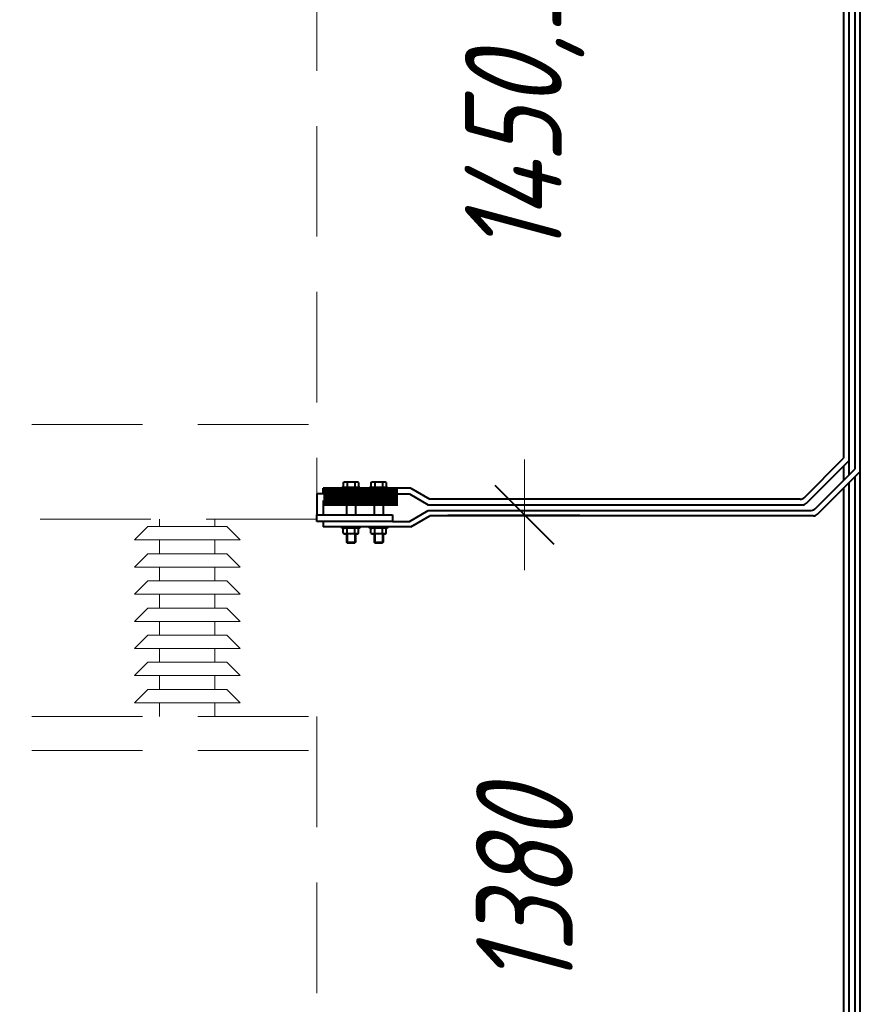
# Model space of a CAD drawing. Header units: millimetres. Extents: x 0 to 594, y 0 to 420.
# Tile 10 of 53: x 171 to 201, y 101 to 136. Entities that reach past the tile are written whole.
import ezdxf

# ---------------------------------------------------------------- set-up
doc = ezdxf.new("R2010")
doc.units = ezdxf.units.MM
for name, pattern in [('K5LT_BASIC', [0]), ('K5LT_DASHED', [6, 4, -2]), ('K5LT_THIN', [0])]:
    doc.linetypes.add(name, pattern=pattern)
doc.styles.add('KDIMTEXTSTYLE', font='GOST_AU.SHX', dxfattribs={"width": 0.96, "oblique": 15, "height": 5})
doc.dimstyles.new('KDIMSTYLE (0.02)', dxfattribs={"dimtxt": 5, "dimasz": 1, "dimexe": 2, "dimexo": 0, "dimgap": 1, "dimtad": 1, "dimlfac": 50, "dimtxsty": 'KDIMTEXTSTYLE', "dimsah": 1, "dimcen": 0, "dimdle": 1, "dimadec": 0, "dimazin": 0, "dimtfac": 0.667, "dimtmove": 0, "dimatfit": 3, "dimfxl": 1, "dimtvp": 1, "dimtfill": 1, "dimtolj": 1, "dimtzin": 0, "dimarcsym": 0})

# ---------------------------------------------------------------- blocks, each defined once
blk = doc.blocks.new('KDIMARROW_03')
at = {"color": 0, "linetype": 'K5LT_BASIC', "lineweight": 40}
blk.add_line((-1.061, -1.061), (1.061, 1.061), dxfattribs=at)
at = {"color": 0, "linetype": 'K5LT_THIN', "lineweight": 18}
for q in [(-1, 0), (2, 0)]:
    blk.add_line((0, 0), q, dxfattribs=at)
blk = doc.blocks.new('U158')
at = {"color": 5, "linetype": 'K5LT_BASIC', "lineweight": 40, "true_color": 0x0000ff}
for p, q in [((181.429, 118.404), (184.169, 118.404)), ((181.429, 118.164), (181.429, 118.404)), ((184.169, 118.404), (184.169, 118.164)), ((184.169, 118.164), (181.429, 118.164))]:
    blk.add_line(p, q, dxfattribs=at)
blk = doc.blocks.new('U159')
at = {"color": 5, "linetype": 'K5LT_BASIC', "lineweight": 40, "true_color": 0x0000ff}
for p, q in [((183.344, 119.404), (183.994, 119.404)), ((183.344, 119.364), (183.344, 119.404)), ((183.994, 119.364), (183.344, 119.364)), ((183.994, 119.404), (183.994, 119.364))]:
    blk.add_line(p, q, dxfattribs=at)
blk = doc.blocks.new('U160')
at = {"color": 5, "linetype": 'K5LT_BASIC', "lineweight": 40, "true_color": 0x0000ff}
for p, q in [((183.344, 119.404), (183.994, 119.404)), ((183.344, 119.364), (183.344, 119.404)), ((183.994, 119.364), (183.344, 119.364)), ((183.994, 119.404), (183.994, 119.364))]:
    blk.add_line(p, q, dxfattribs=at)
blk = doc.blocks.new('U161')
at = {"color": 5, "linetype": 'K5LT_BASIC', "lineweight": 40, "true_color": 0x0000ff}
for p, q in [((183.344, 119.404), (183.994, 119.404)), ((183.344, 119.364), (183.344, 119.404)), ((183.994, 119.364), (183.344, 119.364)), ((183.994, 119.404), (183.994, 119.364))]:
    blk.add_line(p, q, dxfattribs=at)
blk = doc.blocks.new('U162')
at = {"color": 5, "linetype": 'K5LT_BASIC', "lineweight": 40, "true_color": 0x0000ff}
for p, q in [((183.344, 119.404), (183.994, 119.404)), ((183.344, 119.364), (183.344, 119.404)), ((183.994, 119.364), (183.344, 119.364)), ((183.994, 119.404), (183.994, 119.364))]:
    blk.add_line(p, q, dxfattribs=at)
blk = doc.blocks.new('U163')
at = {"color": 5, "linetype": 'K5LT_BASIC', "lineweight": 40, "true_color": 0x0000ff}
for p, q in [((183.344, 119.404), (183.994, 119.404)), ((183.344, 119.364), (183.344, 119.404)), ((183.994, 119.364), (183.344, 119.364)), ((183.994, 119.404), (183.994, 119.364))]:
    blk.add_line(p, q, dxfattribs=at)
blk = doc.blocks.new('U164')
at = {"color": 5, "linetype": 'K5LT_BASIC', "lineweight": 40, "true_color": 0x0000ff}
for p, q in [((183.344, 119.404), (183.994, 119.404)), ((183.344, 119.364), (183.344, 119.404)), ((183.994, 119.364), (183.344, 119.364)), ((183.994, 119.404), (183.994, 119.364))]:
    blk.add_line(p, q, dxfattribs=at)
blk = doc.blocks.new('U165')
at = {"color": 5, "linetype": 'K5LT_BASIC', "lineweight": 40, "true_color": 0x0000ff}
for p, q in [((182.344, 119.404), (182.994, 119.404)), ((182.344, 119.364), (182.344, 119.404)), ((182.994, 119.364), (182.344, 119.364)), ((182.994, 119.404), (182.994, 119.364))]:
    blk.add_line(p, q, dxfattribs=at)
blk = doc.blocks.new('U166')
at = {"color": 5, "linetype": 'K5LT_BASIC', "lineweight": 40, "true_color": 0x0000ff}
for p, q in [((182.344, 119.404), (182.994, 119.404)), ((182.344, 119.364), (182.344, 119.404)), ((182.994, 119.364), (182.344, 119.364)), ((182.994, 119.404), (182.994, 119.364))]:
    blk.add_line(p, q, dxfattribs=at)
blk = doc.blocks.new('U167')
at = {"color": 5, "linetype": 'K5LT_BASIC', "lineweight": 40, "true_color": 0x0000ff}
for p, q in [((182.344, 119.404), (182.994, 119.404)), ((182.344, 119.364), (182.344, 119.404)), ((182.994, 119.364), (182.344, 119.364)), ((182.994, 119.404), (182.994, 119.364))]:
    blk.add_line(p, q, dxfattribs=at)
blk = doc.blocks.new('U168')
at = {"color": 5, "linetype": 'K5LT_BASIC', "lineweight": 40, "true_color": 0x0000ff}
for p, q in [((182.344, 119.404), (182.994, 119.404)), ((182.344, 119.364), (182.344, 119.404)), ((182.994, 119.364), (182.344, 119.364)), ((182.994, 119.404), (182.994, 119.364))]:
    blk.add_line(p, q, dxfattribs=at)
blk = doc.blocks.new('U169')
at = {"color": 5, "linetype": 'K5LT_BASIC', "lineweight": 40, "true_color": 0x0000ff}
for p, q in [((182.344, 119.404), (182.994, 119.404)), ((182.344, 119.364), (182.344, 119.404)), ((182.994, 119.364), (182.344, 119.364)), ((182.994, 119.404), (182.994, 119.364))]:
    blk.add_line(p, q, dxfattribs=at)
blk = doc.blocks.new('U170')
at = {"color": 5, "linetype": 'K5LT_BASIC', "lineweight": 40, "true_color": 0x0000ff}
for p, q in [((182.344, 119.404), (182.994, 119.404)), ((182.344, 119.364), (182.344, 119.404)), ((182.994, 119.364), (182.344, 119.364)), ((182.994, 119.404), (182.994, 119.364))]:
    blk.add_line(p, q, dxfattribs=at)
blk = doc.blocks.new('U171')
at = {"color": 5, "linetype": 'K5LT_BASIC', "lineweight": 40, "true_color": 0x0000ff}
for p, q in [((183.344, 117.964), (183.994, 117.964)), ((183.344, 117.924), (183.344, 117.964)), ((183.994, 117.924), (183.344, 117.924)), ((183.994, 117.964), (183.994, 117.924))]:
    blk.add_line(p, q, dxfattribs=at)
blk = doc.blocks.new('U172')
at = {"color": 5, "linetype": 'K5LT_BASIC', "lineweight": 40, "true_color": 0x0000ff}
for p, q in [((183.344, 117.964), (183.994, 117.964)), ((183.344, 117.924), (183.344, 117.964)), ((183.994, 117.924), (183.344, 117.924)), ((183.994, 117.964), (183.994, 117.924))]:
    blk.add_line(p, q, dxfattribs=at)
blk = doc.blocks.new('U173')
at = {"color": 5, "linetype": 'K5LT_BASIC', "lineweight": 40, "true_color": 0x0000ff}
for p, q in [((183.344, 117.964), (183.994, 117.964)), ((183.344, 117.924), (183.344, 117.964)), ((183.994, 117.924), (183.344, 117.924)), ((183.994, 117.964), (183.994, 117.924))]:
    blk.add_line(p, q, dxfattribs=at)
blk = doc.blocks.new('U174')
at = {"color": 5, "linetype": 'K5LT_BASIC', "lineweight": 40, "true_color": 0x0000ff}
for p, q in [((183.344, 117.964), (183.994, 117.964)), ((183.344, 117.924), (183.344, 117.964)), ((183.994, 117.924), (183.344, 117.924)), ((183.994, 117.964), (183.994, 117.924))]:
    blk.add_line(p, q, dxfattribs=at)
blk = doc.blocks.new('U175')
at = {"color": 5, "linetype": 'K5LT_BASIC', "lineweight": 40, "true_color": 0x0000ff}
for p, q in [((183.344, 117.964), (183.994, 117.964)), ((183.344, 117.924), (183.344, 117.964)), ((183.994, 117.924), (183.344, 117.924)), ((183.994, 117.964), (183.994, 117.924))]:
    blk.add_line(p, q, dxfattribs=at)
blk = doc.blocks.new('U176')
at = {"color": 5, "linetype": 'K5LT_BASIC', "lineweight": 40, "true_color": 0x0000ff}
for p, q in [((183.344, 117.964), (183.994, 117.964)), ((183.344, 117.924), (183.344, 117.964)), ((183.994, 117.924), (183.344, 117.924)), ((183.994, 117.964), (183.994, 117.924))]:
    blk.add_line(p, q, dxfattribs=at)
blk = doc.blocks.new('U177')
at = {"color": 5, "linetype": 'K5LT_BASIC', "lineweight": 40, "true_color": 0x0000ff}
for p, q in [((182.344, 117.964), (182.994, 117.964)), ((182.344, 117.924), (182.344, 117.964)), ((182.994, 117.924), (182.344, 117.924)), ((182.994, 117.964), (182.994, 117.924))]:
    blk.add_line(p, q, dxfattribs=at)
blk = doc.blocks.new('U178')
at = {"color": 5, "linetype": 'K5LT_BASIC', "lineweight": 40, "true_color": 0x0000ff}
for p, q in [((182.344, 117.964), (182.994, 117.964)), ((182.344, 117.924), (182.344, 117.964)), ((182.994, 117.924), (182.344, 117.924)), ((182.994, 117.964), (182.994, 117.924))]:
    blk.add_line(p, q, dxfattribs=at)
blk = doc.blocks.new('U179')
at = {"color": 5, "linetype": 'K5LT_BASIC', "lineweight": 40, "true_color": 0x0000ff}
for p, q in [((182.344, 117.964), (182.994, 117.964)), ((182.344, 117.924), (182.344, 117.964)), ((182.994, 117.924), (182.344, 117.924)), ((182.994, 117.964), (182.994, 117.924))]:
    blk.add_line(p, q, dxfattribs=at)
blk = doc.blocks.new('U180')
at = {"color": 5, "linetype": 'K5LT_BASIC', "lineweight": 40, "true_color": 0x0000ff}
for p, q in [((182.344, 117.964), (182.994, 117.964)), ((182.344, 117.924), (182.344, 117.964)), ((182.994, 117.924), (182.344, 117.924)), ((182.994, 117.964), (182.994, 117.924))]:
    blk.add_line(p, q, dxfattribs=at)
blk = doc.blocks.new('U181')
at = {"color": 5, "linetype": 'K5LT_BASIC', "lineweight": 40, "true_color": 0x0000ff}
for p, q in [((182.344, 117.964), (182.994, 117.964)), ((182.344, 117.924), (182.344, 117.964)), ((182.994, 117.924), (182.344, 117.924)), ((182.994, 117.964), (182.994, 117.924))]:
    blk.add_line(p, q, dxfattribs=at)
blk = doc.blocks.new('U182')
at = {"color": 5, "linetype": 'K5LT_BASIC', "lineweight": 40, "true_color": 0x0000ff}
for p, q in [((182.344, 117.964), (182.994, 117.964)), ((182.344, 117.924), (182.344, 117.964)), ((182.994, 117.924), (182.344, 117.924)), ((182.994, 117.964), (182.994, 117.924))]:
    blk.add_line(p, q, dxfattribs=at)

msp = doc.modelspace()

# ---------------------------------------------------------------- linework, layer by layer
at = {"color": 5, "linetype": 'K5LT_BASIC', "lineweight": 40, "true_color": 0x0000ff}
for p, q in [((201.07903, 91.37055), (201.07893, 148.97663)), ((200.67898, 119.85334), (200.67893, 148.57663)), ((200.87872, 148.77642), (200.87877, 120.05313)), ((200.47872, 148.37642), (200.47877, 120.45313)), ((199.04868, 119.02303), (200.47877, 120.45313)), ((199.13152, 118.82303), (200.67898, 120.37049)), ((199.44868, 118.62303), (200.87877, 120.05313)), ((200.47877, 120.17029), (200.47877, 119.65313)), ((199.53152, 118.42303), (201.07898, 119.97049)), ((200.87877, 119.77029), (200.87882, 91.45318)), ((184.83501, 119.36446), (181.66877, 119.36446)), ((181.66877, 119.16446), (181.66877, 119.36446)), ((182.39157, 119.56698), (182.42877, 119.58846)), ((182.39157, 119.56698), (182.42877, 119.58846)), ((182.39157, 119.56698), (182.42877, 119.58846)), ((182.39157, 119.56698), (182.42877, 119.58846)), ((182.39157, 119.56698), (182.42877, 119.58846)), ((182.39157, 119.56698), (182.42877, 119.58846)), ((182.39157, 119.56698), (182.39157, 119.40446)), ((182.39157, 119.56698), (182.39157, 119.40446)), ((182.39157, 119.56698), (182.39157, 119.40446)), ((182.39157, 119.56698), (182.39157, 119.40446)), ((182.39157, 119.56698), (182.39157, 119.40446)), ((182.39157, 119.56698), (182.39157, 119.40446)), ((182.39157, 119.40446), (182.44387, 119.40446)), ((182.39157, 119.40446), (182.44387, 119.40446)), ((182.39157, 119.40446), (182.44387, 119.40446)), ((182.39157, 119.40446), (182.44387, 119.40446)), ((182.39157, 119.40446), (182.44387, 119.40446)), ((182.39157, 119.40446), (182.44387, 119.40446)), ((182.90877, 119.58846), (182.42877, 119.58846)), ((182.90877, 119.58846), (182.42877, 119.58846)), ((182.90877, 119.58846), (182.42877, 119.58846)), ((182.90877, 119.58846), (182.42877, 119.58846)), ((182.90877, 119.58846), (182.42877, 119.58846)), ((182.90877, 119.58846), (182.42877, 119.58846)), ((182.44387, 119.40446), (182.89367, 119.40446)), ((182.44387, 119.40446), (182.89367, 119.40446)), ((182.44387, 119.40446), (182.89367, 119.40446)), ((182.44387, 119.40446), (182.89367, 119.40446)), ((182.44387, 119.40446), (182.89367, 119.40446)), ((182.44387, 119.40446), (182.89367, 119.40446)), ((182.53013, 119.56698), (182.53013, 119.40446)), ((182.53013, 119.56698), (182.53013, 119.40446)), ((182.53013, 119.56698), (182.53013, 119.40446)), ((182.53013, 119.56698), (182.53013, 119.40446)), ((182.53013, 119.56698), (182.53013, 119.40446)), ((182.53013, 119.56698), (182.53013, 119.40446)), ((182.8074, 119.56698), (182.8074, 119.40446)), ((182.8074, 119.56698), (182.8074, 119.40446)), ((182.8074, 119.56698), (182.8074, 119.40446)), ((182.8074, 119.56698), (182.8074, 119.40446)), ((182.8074, 119.56698), (182.8074, 119.40446)), ((182.8074, 119.56698), (182.8074, 119.40446)), ((182.89367, 119.40446), (182.94597, 119.40446)), ((182.89367, 119.40446), (182.94597, 119.40446)), ((182.89367, 119.40446), (182.94597, 119.40446)), ((182.89367, 119.40446), (182.94597, 119.40446)), ((182.89367, 119.40446), (182.94597, 119.40446)), ((182.89367, 119.40446), (182.94597, 119.40446)), ((182.94597, 119.56698), (182.90877, 119.58846)), ((182.94597, 119.56698), (182.90877, 119.58846)), ((182.94597, 119.56698), (182.90877, 119.58846)), ((182.94597, 119.56698), (182.90877, 119.58846)), ((182.94597, 119.56698), (182.90877, 119.58846)), ((182.94597, 119.56698), (182.90877, 119.58846)), ((182.94597, 119.56698), (182.94597, 119.40446)), ((182.94597, 119.56698), (182.94597, 119.40446)), ((182.94597, 119.56698), (182.94597, 119.40446)), ((182.94597, 119.56698), (182.94597, 119.40446)), ((182.94597, 119.56698), (182.94597, 119.40446)), ((182.94597, 119.56698), (182.94597, 119.40446)), ((183.39157, 119.56698), (183.42877, 119.58846)), ((183.39157, 119.56698), (183.42877, 119.58846)), ((183.39157, 119.56698), (183.42877, 119.58846)), ((183.39157, 119.56698), (183.42877, 119.58846)), ((183.39157, 119.56698), (183.42877, 119.58846)), ((183.39157, 119.56698), (183.42877, 119.58846)), ((183.39157, 119.56698), (183.39157, 119.40446)), ((183.39157, 119.56698), (183.39157, 119.40446)), ((183.39157, 119.56698), (183.39157, 119.40446)), ((183.39157, 119.56698), (183.39157, 119.40446)), ((183.39157, 119.56698), (183.39157, 119.40446)), ((183.39157, 119.56698), (183.39157, 119.40446)), ((183.39157, 119.40446), (183.44387, 119.40446)), ((183.39157, 119.40446), (183.44387, 119.40446)), ((183.39157, 119.40446), (183.44387, 119.40446)), ((183.39157, 119.40446), (183.44387, 119.40446)), ((183.39157, 119.40446), (183.44387, 119.40446)), ((183.39157, 119.40446), (183.44387, 119.40446)), ((183.90877, 119.58846), (183.42877, 119.58846)), ((183.90877, 119.58846), (183.42877, 119.58846)), ((183.90877, 119.58846), (183.42877, 119.58846)), ((183.90877, 119.58846), (183.42877, 119.58846)), ((183.90877, 119.58846), (183.42877, 119.58846)), ((183.90877, 119.58846), (183.42877, 119.58846)), ((183.44387, 119.40446), (183.89367, 119.40446)), ((183.44387, 119.40446), (183.89367, 119.40446)), ((183.44387, 119.40446), (183.89367, 119.40446)), ((183.44387, 119.40446), (183.89367, 119.40446)), ((183.44387, 119.40446), (183.89367, 119.40446)), ((183.44387, 119.40446), (183.89367, 119.40446)), ((183.53013, 119.56698), (183.53013, 119.40446)), ((183.53013, 119.56698), (183.53013, 119.40446)), ((183.53013, 119.56698), (183.53013, 119.40446)), ((183.53013, 119.56698), (183.53013, 119.40446)), ((183.53013, 119.56698), (183.53013, 119.40446)), ((183.53013, 119.56698), (183.53013, 119.40446)), ((183.8074, 119.56698), (183.8074, 119.40446)), ((183.8074, 119.56698), (183.8074, 119.40446)), ((183.8074, 119.56698), (183.8074, 119.40446)), ((183.8074, 119.56698), (183.8074, 119.40446)), ((183.8074, 119.56698), (183.8074, 119.40446)), ((183.8074, 119.56698), (183.8074, 119.40446)), ((183.89367, 119.40446), (183.94597, 119.40446)), ((183.89367, 119.40446), (183.94597, 119.40446)), ((183.89367, 119.40446), (183.94597, 119.40446)), ((183.89367, 119.40446), (183.94597, 119.40446)), ((183.89367, 119.40446), (183.94597, 119.40446)), ((183.89367, 119.40446), (183.94597, 119.40446)), ((183.94597, 119.56698), (183.90877, 119.58846)), ((183.94597, 119.56698), (183.90877, 119.58846)), ((183.94597, 119.56698), (183.90877, 119.58846)), ((183.94597, 119.56698), (183.90877, 119.58846)), ((183.94597, 119.56698), (183.90877, 119.58846)), ((183.94597, 119.56698), (183.90877, 119.58846)), ((183.94597, 119.56698), (183.94597, 119.40446)), ((183.94597, 119.56698), (183.94597, 119.40446)), ((183.94597, 119.56698), (183.94597, 119.40446)), ((183.94597, 119.56698), (183.94597, 119.40446)), ((183.94597, 119.56698), (183.94597, 119.40446)), ((183.94597, 119.56698), (183.94597, 119.40446)), ((184.83501, 119.36446), (185.51877, 118.96446)), ((200.47878, 119.37029), (200.47882, 91.85318)), ((200.67903, 91.77055), (200.67898, 119.57049)), ((181.66877, 119.16446), (181.42877, 119.16446)), ((181.42877, 119.16446), (181.42877, 118.40446)), ((184.16877, 119.16446), (184.78081, 119.16446)), ((184.78081, 119.16446), (185.46456, 118.76446)), ((198.90726, 118.96446), (185.51877, 118.96446)), ((181.66877, 118.92446), (181.66877, 118.40446)), ((182.51099, 118.92446), (182.51099, 118.40446)), ((182.83099, 118.92446), (182.83099, 118.40446)), ((183.51099, 118.92446), (183.51099, 118.40446)), ((183.83099, 118.92446), (183.83099, 118.40446)), ((185.46456, 118.76446), (198.9901, 118.76446)), ((184.78081, 118.16446), (185.46456, 118.56446)), ((184.83501, 117.96446), (185.51877, 118.36446)), ((185.46456, 118.56446), (199.30726, 118.56446)), ((199.3901, 118.36446), (185.51877, 118.36446)), ((181.66877, 118.16446), (181.66877, 117.96446)), ((184.83501, 117.96446), (181.66877, 117.96446)), ((182.39157, 117.90298), (182.42877, 117.92446)), ((182.39157, 117.90298), (182.42877, 117.92446)), ((182.39157, 117.90298), (182.42877, 117.92446)), ((182.39157, 117.90298), (182.42877, 117.92446)), ((182.39157, 117.90298), (182.42877, 117.92446)), ((182.39157, 117.90298), (182.42877, 117.92446)), ((182.39157, 117.74046), (182.39157, 117.90298)), ((182.39157, 117.74046), (182.39157, 117.90298)), ((182.39157, 117.74046), (182.39157, 117.90298)), ((182.39157, 117.74046), (182.39157, 117.90298)), ((182.39157, 117.74046), (182.39157, 117.90298)), ((182.39157, 117.74046), (182.39157, 117.90298)), ((182.90877, 117.92446), (182.42877, 117.92446)), ((182.90877, 117.92446), (182.42877, 117.92446)), ((182.90877, 117.92446), (182.42877, 117.92446)), ((182.90877, 117.92446), (182.42877, 117.92446)), ((182.90877, 117.92446), (182.42877, 117.92446)), ((182.90877, 117.92446), (182.42877, 117.92446)), ((182.53013, 117.74046), (182.53013, 117.90298)), ((182.53013, 117.74046), (182.53013, 117.90298)), ((182.53013, 117.74046), (182.53013, 117.90298)), ((182.53013, 117.74046), (182.53013, 117.90298)), ((182.53013, 117.74046), (182.53013, 117.90298)), ((182.53013, 117.74046), (182.53013, 117.90298)), ((182.8074, 117.74046), (182.8074, 117.90298)), ((182.8074, 117.74046), (182.8074, 117.90298)), ((182.8074, 117.74046), (182.8074, 117.90298)), ((182.8074, 117.74046), (182.8074, 117.90298)), ((182.8074, 117.74046), (182.8074, 117.90298)), ((182.8074, 117.74046), (182.8074, 117.90298)), ((182.94597, 117.90298), (182.90877, 117.92446)), ((182.94597, 117.90298), (182.90877, 117.92446)), ((182.94597, 117.90298), (182.90877, 117.92446)), ((182.94597, 117.90298), (182.90877, 117.92446)), ((182.94597, 117.90298), (182.90877, 117.92446)), ((182.94597, 117.90298), (182.90877, 117.92446)), ((182.94597, 117.74046), (182.94597, 117.90298)), ((182.94597, 117.74046), (182.94597, 117.90298)), ((182.94597, 117.74046), (182.94597, 117.90298)), ((182.94597, 117.74046), (182.94597, 117.90298)), ((182.94597, 117.74046), (182.94597, 117.90298)), ((182.94597, 117.74046), (182.94597, 117.90298)), ((183.39157, 117.90298), (183.42877, 117.92446)), ((183.39157, 117.90298), (183.42877, 117.92446)), ((183.39157, 117.90298), (183.42877, 117.92446)), ((183.39157, 117.90298), (183.42877, 117.92446)), ((183.39157, 117.90298), (183.42877, 117.92446)), ((183.39157, 117.90298), (183.42877, 117.92446)), ((183.39157, 117.74046), (183.39157, 117.90298)), ((183.39157, 117.74046), (183.39157, 117.90298)), ((183.39157, 117.74046), (183.39157, 117.90298)), ((183.39157, 117.74046), (183.39157, 117.90298)), ((183.39157, 117.74046), (183.39157, 117.90298)), ((183.39157, 117.74046), (183.39157, 117.90298)), ((183.90877, 117.92446), (183.42877, 117.92446)), ((183.90877, 117.92446), (183.42877, 117.92446)), ((183.90877, 117.92446), (183.42877, 117.92446)), ((183.90877, 117.92446), (183.42877, 117.92446)), ((183.90877, 117.92446), (183.42877, 117.92446)), ((183.90877, 117.92446), (183.42877, 117.92446)), ((183.53013, 117.74046), (183.53013, 117.90298)), ((183.53013, 117.74046), (183.53013, 117.90298)), ((183.53013, 117.74046), (183.53013, 117.90298)), ((183.53013, 117.74046), (183.53013, 117.90298)), ((183.53013, 117.74046), (183.53013, 117.90298)), ((183.53013, 117.74046), (183.53013, 117.90298)), ((183.8074, 117.74046), (183.8074, 117.90298)), ((183.8074, 117.74046), (183.8074, 117.90298)), ((183.8074, 117.74046), (183.8074, 117.90298)), ((183.8074, 117.74046), (183.8074, 117.90298)), ((183.8074, 117.74046), (183.8074, 117.90298)), ((183.8074, 117.74046), (183.8074, 117.90298)), ((183.94597, 117.90298), (183.90877, 117.92446)), ((183.94597, 117.90298), (183.90877, 117.92446)), ((183.94597, 117.90298), (183.90877, 117.92446)), ((183.94597, 117.90298), (183.90877, 117.92446)), ((183.94597, 117.90298), (183.90877, 117.92446)), ((183.94597, 117.90298), (183.90877, 117.92446)), ((183.94597, 117.74046), (183.94597, 117.90298)), ((183.94597, 117.74046), (183.94597, 117.90298)), ((183.94597, 117.74046), (183.94597, 117.90298)), ((183.94597, 117.74046), (183.94597, 117.90298)), ((183.94597, 117.74046), (183.94597, 117.90298)), ((183.94597, 117.74046), (183.94597, 117.90298)), ((184.16877, 118.16446), (184.78081, 118.16446)), ((182.39157, 117.74046), (182.42877, 117.71898)), ((182.39157, 117.74046), (182.42877, 117.71898)), ((182.39157, 117.74046), (182.42877, 117.71898)), ((182.39157, 117.74046), (182.42877, 117.71898)), ((182.39157, 117.74046), (182.42877, 117.71898)), ((182.39157, 117.74046), (182.42877, 117.71898)), ((182.90877, 117.71898), (182.42877, 117.71898)), ((182.90877, 117.71898), (182.42877, 117.71898)), ((182.90877, 117.71898), (182.42877, 117.71898)), ((182.90877, 117.71898), (182.42877, 117.71898)), ((182.90877, 117.71898), (182.42877, 117.71898)), ((182.90877, 117.71898), (182.42877, 117.71898)), ((182.51099, 117.71898), (182.51099, 117.41299)), ((182.51099, 117.71898), (182.51099, 117.41299)), ((182.51099, 117.71898), (182.51099, 117.41299)), ((182.51099, 117.71898), (182.51099, 117.41299)), ((182.51099, 117.71898), (182.51099, 117.41299)), ((182.51099, 117.71898), (182.51099, 117.41299)), ((182.53553, 117.71898), (182.53553, 117.38846)), ((182.53553, 117.71898), (182.53553, 117.38846)), ((182.53553, 117.71898), (182.53553, 117.38846)), ((182.53553, 117.71898), (182.53553, 117.38846)), ((182.53553, 117.71898), (182.53553, 117.38846)), ((182.53553, 117.71898), (182.53553, 117.38846)), ((182.80646, 117.71898), (182.80646, 117.38846)), ((182.80646, 117.71898), (182.80646, 117.38846)), ((182.80646, 117.71898), (182.80646, 117.38846)), ((182.80646, 117.71898), (182.80646, 117.38846)), ((182.80646, 117.71898), (182.80646, 117.38846)), ((182.80646, 117.71898), (182.80646, 117.38846)), ((182.83099, 117.71898), (182.83099, 117.41299)), ((182.83099, 117.71898), (182.83099, 117.41299)), ((182.83099, 117.71898), (182.83099, 117.41299)), ((182.83099, 117.71898), (182.83099, 117.41299)), ((182.83099, 117.71898), (182.83099, 117.41299)), ((182.83099, 117.71898), (182.83099, 117.41299)), ((182.94597, 117.74046), (182.90877, 117.71898)), ((182.94597, 117.74046), (182.90877, 117.71898)), ((182.94597, 117.74046), (182.90877, 117.71898)), ((182.94597, 117.74046), (182.90877, 117.71898)), ((182.94597, 117.74046), (182.90877, 117.71898)), ((182.94597, 117.74046), (182.90877, 117.71898)), ((183.39157, 117.74046), (183.42877, 117.71898)), ((183.39157, 117.74046), (183.42877, 117.71898)), ((183.39157, 117.74046), (183.42877, 117.71898)), ((183.39157, 117.74046), (183.42877, 117.71898)), ((183.39157, 117.74046), (183.42877, 117.71898)), ((183.39157, 117.74046), (183.42877, 117.71898)), ((183.90877, 117.71898), (183.42877, 117.71898)), ((183.90877, 117.71898), (183.42877, 117.71898)), ((183.90877, 117.71898), (183.42877, 117.71898)), ((183.90877, 117.71898), (183.42877, 117.71898)), ((183.90877, 117.71898), (183.42877, 117.71898)), ((183.90877, 117.71898), (183.42877, 117.71898)), ((183.51099, 117.71898), (183.51099, 117.41299)), ((183.51099, 117.71898), (183.51099, 117.41299)), ((183.51099, 117.71898), (183.51099, 117.41299)), ((183.51099, 117.71898), (183.51099, 117.41299)), ((183.51099, 117.71898), (183.51099, 117.41299)), ((183.51099, 117.71898), (183.51099, 117.41299)), ((183.53553, 117.71898), (183.53553, 117.38846)), ((183.53553, 117.71898), (183.53553, 117.38846)), ((183.53553, 117.71898), (183.53553, 117.38846)), ((183.53553, 117.71898), (183.53553, 117.38846)), ((183.53553, 117.71898), (183.53553, 117.38846)), ((183.53553, 117.71898), (183.53553, 117.38846)), ((183.80646, 117.71898), (183.80646, 117.38846)), ((183.80646, 117.71898), (183.80646, 117.38846)), ((183.80646, 117.71898), (183.80646, 117.38846)), ((183.80646, 117.71898), (183.80646, 117.38846)), ((183.80646, 117.71898), (183.80646, 117.38846)), ((183.80646, 117.71898), (183.80646, 117.38846)), ((183.83099, 117.71898), (183.83099, 117.41299)), ((183.83099, 117.71898), (183.83099, 117.41299)), ((183.83099, 117.71898), (183.83099, 117.41299)), ((183.83099, 117.71898), (183.83099, 117.41299)), ((183.83099, 117.71898), (183.83099, 117.41299)), ((183.83099, 117.71898), (183.83099, 117.41299)), ((183.94597, 117.74046), (183.90877, 117.71898)), ((183.94597, 117.74046), (183.90877, 117.71898)), ((183.94597, 117.74046), (183.90877, 117.71898)), ((183.94597, 117.74046), (183.90877, 117.71898)), ((183.94597, 117.74046), (183.90877, 117.71898)), ((183.94597, 117.74046), (183.90877, 117.71898)), ((182.51099, 117.41299), (182.83099, 117.41299)), ((182.53553, 117.38846), (182.51099, 117.41299)), ((182.51099, 117.41299), (182.83099, 117.41299)), ((182.53553, 117.38846), (182.51099, 117.41299)), ((182.51099, 117.41299), (182.83099, 117.41299)), ((182.53553, 117.38846), (182.51099, 117.41299)), ((182.51099, 117.41299), (182.83099, 117.41299)), ((182.53553, 117.38846), (182.51099, 117.41299)), ((182.51099, 117.41299), (182.83099, 117.41299)), ((182.53553, 117.38846), (182.51099, 117.41299)), ((182.51099, 117.41299), (182.83099, 117.41299)), ((182.53553, 117.38846), (182.51099, 117.41299)), ((182.53553, 117.38846), (182.80646, 117.38846)), ((182.53553, 117.38846), (182.80646, 117.38846)), ((182.53553, 117.38846), (182.80646, 117.38846)), ((182.53553, 117.38846), (182.80646, 117.38846)), ((182.53553, 117.38846), (182.80646, 117.38846)), ((182.53553, 117.38846), (182.80646, 117.38846)), ((182.83099, 117.41299), (182.80646, 117.38846)), ((182.83099, 117.41299), (182.80646, 117.38846)), ((182.83099, 117.41299), (182.80646, 117.38846)), ((182.83099, 117.41299), (182.80646, 117.38846)), ((182.83099, 117.41299), (182.80646, 117.38846)), ((182.83099, 117.41299), (182.80646, 117.38846)), ((183.51099, 117.41299), (183.83099, 117.41299)), ((183.53553, 117.38846), (183.51099, 117.41299)), ((183.51099, 117.41299), (183.83099, 117.41299)), ((183.53553, 117.38846), (183.51099, 117.41299)), ((183.51099, 117.41299), (183.83099, 117.41299)), ((183.53553, 117.38846), (183.51099, 117.41299)), ((183.51099, 117.41299), (183.83099, 117.41299)), ((183.53553, 117.38846), (183.51099, 117.41299)), ((183.51099, 117.41299), (183.83099, 117.41299)), ((183.53553, 117.38846), (183.51099, 117.41299)), ((183.51099, 117.41299), (183.83099, 117.41299)), ((183.53553, 117.38846), (183.51099, 117.41299)), ((183.53553, 117.38846), (183.80646, 117.38846)), ((183.53553, 117.38846), (183.80646, 117.38846)), ((183.53553, 117.38846), (183.80646, 117.38846)), ((183.53553, 117.38846), (183.80646, 117.38846)), ((183.53553, 117.38846), (183.80646, 117.38846)), ((183.53553, 117.38846), (183.80646, 117.38846)), ((183.83099, 117.41299), (183.80646, 117.38846)), ((183.83099, 117.41299), (183.80646, 117.38846)), ((183.83099, 117.41299), (183.80646, 117.38846)), ((183.83099, 117.41299), (183.80646, 117.38846)), ((183.83099, 117.41299), (183.80646, 117.38846)), ((183.83099, 117.41299), (183.80646, 117.38846))]:
    msp.add_line(p, q, dxfattribs=at)
at = {"color": 7, "linetype": 'K5LT_DASHED', "lineweight": 18}
for p, q in [((181.42877, 138.46446), (181.42877, 118.25064)), ((153.12877, 121.66798), (181.42877, 121.66798)), ((153.12877, 121.66798), (181.42877, 121.66798)), ((153.12877, 121.66798), (181.42877, 121.66798)), ((153.12877, 121.66798), (181.42877, 121.66798)), ((153.12877, 121.66798), (181.42877, 121.66798)), ((153.12877, 121.66798), (181.42877, 121.66798)), ((181.42877, 118.25064), (153.12877, 118.25064)), ((181.42877, 118.25064), (153.12877, 118.25064)), ((181.42877, 118.25064), (153.12877, 118.25064)), ((181.42877, 118.25064), (153.12877, 118.25064)), ((181.42877, 118.25064), (153.12877, 118.25064)), ((181.42877, 118.25064), (153.12877, 118.25064)), ((175.74877, 117.97679), (175.74877, 118.25064)), ((177.74877, 118.25064), (177.74877, 117.97679)), ((174.83877, 117.49503), (175.32053, 117.97679)), ((176.74877, 117.97679), (175.32053, 117.97679)), ((176.75402, 117.97679), (178.18226, 117.97679)), ((178.66402, 117.49503), (178.18226, 117.97679)), ((176.74877, 117.49503), (174.83877, 117.49503)), ((175.74877, 116.99503), (175.74877, 117.49503)), ((176.75402, 117.49503), (178.66402, 117.49503)), ((177.74877, 116.99503), (177.74877, 117.49503)), ((174.83877, 116.51327), (175.32053, 116.99503)), ((176.74877, 116.99503), (175.32053, 116.99503)), ((176.75402, 116.99503), (178.18226, 116.99503)), ((178.66402, 116.51327), (178.18226, 116.99503)), ((176.74877, 116.51327), (174.83877, 116.51327)), ((175.74877, 116.01327), (175.74877, 116.51327)), ((176.75402, 116.51327), (178.66402, 116.51327)), ((177.74877, 116.01327), (177.74877, 116.51327)), ((174.83877, 115.53151), (175.32053, 116.01327)), ((176.74877, 116.01327), (175.32053, 116.01327)), ((176.75402, 116.01327), (178.18226, 116.01327)), ((178.66402, 115.53151), (178.18226, 116.01327)), ((176.74877, 115.53151), (174.83877, 115.53151)), ((175.74877, 115.03151), (175.74877, 115.53151)), ((176.75402, 115.53151), (178.66402, 115.53151)), ((177.74877, 115.03151), (177.74877, 115.53151)), ((174.83877, 114.54974), (175.32053, 115.03151)), ((176.74877, 115.03151), (175.32053, 115.03151)), ((176.75402, 115.03151), (178.18226, 115.03151)), ((178.66402, 114.54974), (178.18226, 115.03151)), ((176.74877, 114.54974), (174.83877, 114.54974)), ((175.74877, 114.04974), (175.74877, 114.54974)), ((176.75402, 114.54974), (178.66402, 114.54974)), ((177.74877, 114.04974), (177.74877, 114.54974)), ((174.83877, 113.56798), (175.32053, 114.04974)), ((176.74877, 114.04974), (175.32053, 114.04974)), ((176.75402, 114.04974), (178.18226, 114.04974)), ((178.66402, 113.56798), (178.18226, 114.04974)), ((176.74877, 113.56798), (174.83877, 113.56798)), ((175.74877, 113.06798), (175.74877, 113.56798)), ((176.75402, 113.56798), (178.66402, 113.56798)), ((177.74877, 113.06798), (177.74877, 113.56798)), ((174.83877, 112.58622), (175.32053, 113.06798)), ((176.74877, 113.06798), (175.32053, 113.06798)), ((176.75402, 113.06798), (178.18226, 113.06798)), ((178.66402, 112.58622), (178.18226, 113.06798)), ((176.74877, 112.58622), (174.83877, 112.58622)), ((175.74877, 112.08622), (175.74877, 112.58622)), ((176.75402, 112.58622), (178.66402, 112.58622)), ((177.74877, 112.08622), (177.74877, 112.58622)), ((174.83877, 111.60446), (175.32053, 112.08622)), ((176.74877, 112.08622), (175.32053, 112.08622)), ((176.74877, 112.08622), (178.177, 112.08622)), ((178.65877, 111.60446), (178.177, 112.08622)), ((176.74877, 111.60446), (174.83877, 111.60446)), ((175.74877, 111.10446), (175.74877, 111.60446)), ((176.74877, 111.60446), (178.65877, 111.60446)), ((177.74877, 111.10446), (177.74877, 111.60446)), ((153.12877, 111.10446), (181.42877, 111.10446)), ((153.12877, 111.10446), (181.42877, 111.10446)), ((153.12877, 111.10446), (181.42877, 111.10446)), ((153.12877, 111.10446), (181.42877, 111.10446)), ((153.12877, 111.10446), (181.42877, 111.10446)), ((153.12877, 111.10446), (181.42877, 111.10446)), ((177.40846, 111.10446), (180.25947, 111.10446)), ((181.42877, 111.10446), (181.42877, 90.60446)), ((153.12877, 109.88427), (181.42877, 109.88427)), ((153.12877, 109.88427), (181.42877, 109.88427)), ((153.12877, 109.88427), (181.42877, 109.88427)), ((153.12877, 109.88427), (181.42877, 109.88427)), ((153.12877, 109.88427), (181.42877, 109.88427)), ((153.12877, 109.88427), (181.42877, 109.88427))]:
    msp.add_line(p, q, dxfattribs=at)
at = {"color": 5, "linetype": 'K5LT_BASIC', "true_color": 0x0000ff, "const_width": 0.4}
msp.add_lwpolyline([(181.66877, 119.16446), (184.16877, 119.16446), (184.16877, 118.92446), (181.66877, 118.92446)], dxfattribs=at)
at = {"color": 5, "linetype": 'K5LT_BASIC', "lineweight": 40, "true_color": 0x0000ff}
for centre, radius, start, end in [((182.46085, 119.46597), 0.12248, 55.553128, 115.553128), ((182.46085, 119.46597), 0.12248, 55.553128, 115.553128), ((182.46085, 119.46597), 0.12248, 55.553128, 115.553128), ((182.46085, 119.46597), 0.12248, 55.553128, 115.553128), ((182.46085, 119.46597), 0.12248, 55.553128, 115.553128), ((182.46085, 119.46597), 0.12248, 55.553128, 115.553128), ((182.66877, 119.13027), 0.45818, 72.387526, 107.612474), ((182.66877, 119.13027), 0.45818, 72.387526, 107.612474), ((182.66877, 119.13027), 0.45818, 72.387526, 107.612474), ((182.66877, 119.13027), 0.45818, 72.387526, 107.612474), ((182.66877, 119.13027), 0.45818, 72.387526, 107.612474), ((182.66877, 119.13027), 0.45818, 72.387526, 107.612474), ((182.87668, 119.46597), 0.12248, 64.446872, 124.446872), ((182.87668, 119.46597), 0.12248, 64.446872, 124.446872), ((182.87668, 119.46597), 0.12248, 64.446872, 124.446872), ((182.87668, 119.46597), 0.12248, 64.446872, 124.446872), ((182.87668, 119.46597), 0.12248, 64.446872, 124.446872), ((182.87668, 119.46597), 0.12248, 64.446872, 124.446872), ((183.46085, 119.46597), 0.12248, 55.553128, 115.553128), ((183.46085, 119.46597), 0.12248, 55.553128, 115.553128), ((183.46085, 119.46597), 0.12248, 55.553128, 115.553128), ((183.46085, 119.46597), 0.12248, 55.553128, 115.553128), ((183.46085, 119.46597), 0.12248, 55.553128, 115.553128), ((183.46085, 119.46597), 0.12248, 55.553128, 115.553128), ((183.66877, 119.13027), 0.45818, 72.387526, 107.612474), ((183.66877, 119.13027), 0.45818, 72.387526, 107.612474), ((183.66877, 119.13027), 0.45818, 72.387526, 107.612474), ((183.66877, 119.13027), 0.45818, 72.387526, 107.612474), ((183.66877, 119.13027), 0.45818, 72.387526, 107.612474), ((183.66877, 119.13027), 0.45818, 72.387526, 107.612474), ((183.87668, 119.46597), 0.12248, 64.446872, 124.446872), ((183.87668, 119.46597), 0.12248, 64.446872, 124.446872), ((183.87668, 119.46597), 0.12248, 64.446872, 124.446872), ((183.87668, 119.46597), 0.12248, 64.446872, 124.446872), ((183.87668, 119.46597), 0.12248, 64.446872, 124.446872), ((183.87668, 119.46597), 0.12248, 64.446872, 124.446872), ((198.90726, 119.16446), 0.2, 270, 315), ((198.90726, 119.16446), 0.2, 270, 315), ((198.90726, 119.16446), 0.2, 270, 315), ((198.90726, 119.16446), 0.2, 270, 315), ((198.90726, 119.16446), 0.2, 270, 315), ((198.90726, 119.16446), 0.2, 270, 315), ((198.9901, 118.96446), 0.2, 270, 315), ((199.30726, 118.76446), 0.2, 270, 315), ((199.30726, 118.76446), 0.2, 270, 315), ((199.30726, 118.76446), 0.2, 270, 315), ((199.30726, 118.76446), 0.2, 270, 315), ((199.30726, 118.76446), 0.2, 270, 315), ((199.30726, 118.76446), 0.2, 270, 315), ((199.3901, 118.56446), 0.2, 270, 315), ((182.46085, 117.80197), 0.12248, 55.553128, 115.553128), ((182.46085, 117.80197), 0.12248, 55.553128, 115.553128), ((182.46085, 117.80197), 0.12248, 55.553128, 115.553128), ((182.46085, 117.80197), 0.12248, 55.553128, 115.553128), ((182.46085, 117.80197), 0.12248, 55.553128, 115.553128), ((182.46085, 117.80197), 0.12248, 55.553128, 115.553128), ((182.66877, 117.46627), 0.45818, 72.387526, 107.612474), ((182.66877, 117.46627), 0.45818, 72.387526, 107.612474), ((182.66877, 117.46627), 0.45818, 72.387526, 107.612474), ((182.66877, 117.46627), 0.45818, 72.387526, 107.612474), ((182.66877, 117.46627), 0.45818, 72.387526, 107.612474), ((182.66877, 117.46627), 0.45818, 72.387526, 107.612474), ((182.87668, 117.80197), 0.12248, 64.446872, 124.446872), ((182.87668, 117.80197), 0.12248, 64.446872, 124.446872), ((182.87668, 117.80197), 0.12248, 64.446872, 124.446872), ((182.87668, 117.80197), 0.12248, 64.446872, 124.446872), ((182.87668, 117.80197), 0.12248, 64.446872, 124.446872), ((182.87668, 117.80197), 0.12248, 64.446872, 124.446872), ((183.46085, 117.80197), 0.12248, 55.553128, 115.553128), ((183.46085, 117.80197), 0.12248, 55.553128, 115.553128), ((183.46085, 117.80197), 0.12248, 55.553128, 115.553128), ((183.46085, 117.80197), 0.12248, 55.553128, 115.553128), ((183.46085, 117.80197), 0.12248, 55.553128, 115.553128), ((183.46085, 117.80197), 0.12248, 55.553128, 115.553128), ((183.66877, 117.46627), 0.45818, 72.387526, 107.612474), ((183.66877, 117.46627), 0.45818, 72.387526, 107.612474), ((183.66877, 117.46627), 0.45818, 72.387526, 107.612474), ((183.66877, 117.46627), 0.45818, 72.387526, 107.612474), ((183.66877, 117.46627), 0.45818, 72.387526, 107.612474), ((183.66877, 117.46627), 0.45818, 72.387526, 107.612474), ((183.87668, 117.80197), 0.12248, 64.446872, 124.446872), ((183.87668, 117.80197), 0.12248, 64.446872, 124.446872), ((183.87668, 117.80197), 0.12248, 64.446872, 124.446872), ((183.87668, 117.80197), 0.12248, 64.446872, 124.446872), ((183.87668, 117.80197), 0.12248, 64.446872, 124.446872), ((183.87668, 117.80197), 0.12248, 64.446872, 124.446872), ((182.46085, 117.84146), 0.12248, 244.446872, 304.446872), ((182.46085, 117.84146), 0.12248, 244.446872, 304.446872), ((182.46085, 117.84146), 0.12248, 244.446872, 304.446872), ((182.46085, 117.84146), 0.12248, 244.446872, 304.446872), ((182.46085, 117.84146), 0.12248, 244.446872, 304.446872), ((182.46085, 117.84146), 0.12248, 244.446872, 304.446872), ((182.66877, 118.17716), 0.45818, 252.387526, 287.612474), ((182.66877, 118.17716), 0.45818, 252.387526, 287.612474), ((182.66877, 118.17716), 0.45818, 252.387526, 287.612474), ((182.66877, 118.17716), 0.45818, 252.387526, 287.612474), ((182.66877, 118.17716), 0.45818, 252.387526, 287.612474), ((182.66877, 118.17716), 0.45818, 252.387526, 287.612474), ((182.87668, 117.84146), 0.12248, 235.553128, 295.553128), ((182.87668, 117.84146), 0.12248, 235.553128, 295.553128), ((182.87668, 117.84146), 0.12248, 235.553128, 295.553128), ((182.87668, 117.84146), 0.12248, 235.553128, 295.553128), ((182.87668, 117.84146), 0.12248, 235.553128, 295.553128), ((182.87668, 117.84146), 0.12248, 235.553128, 295.553128), ((183.46085, 117.84146), 0.12248, 244.446872, 304.446872), ((183.46085, 117.84146), 0.12248, 244.446872, 304.446872), ((183.46085, 117.84146), 0.12248, 244.446872, 304.446872), ((183.46085, 117.84146), 0.12248, 244.446872, 304.446872), ((183.46085, 117.84146), 0.12248, 244.446872, 304.446872), ((183.46085, 117.84146), 0.12248, 244.446872, 304.446872), ((183.66877, 118.17716), 0.45818, 252.387526, 287.612474), ((183.66877, 118.17716), 0.45818, 252.387526, 287.612474), ((183.66877, 118.17716), 0.45818, 252.387526, 287.612474), ((183.66877, 118.17716), 0.45818, 252.387526, 287.612474), ((183.66877, 118.17716), 0.45818, 252.387526, 287.612474), ((183.66877, 118.17716), 0.45818, 252.387526, 287.612474), ((183.87668, 117.84146), 0.12248, 235.553128, 295.553128), ((183.87668, 117.84146), 0.12248, 235.553128, 295.553128), ((183.87668, 117.84146), 0.12248, 235.553128, 295.553128), ((183.87668, 117.84146), 0.12248, 235.553128, 295.553128), ((183.87668, 117.84146), 0.12248, 235.553128, 295.553128), ((183.87668, 117.84146), 0.12248, 235.553128, 295.553128)]:
    msp.add_arc(centre, radius, start, end, dxfattribs=at)

# ---------------------------------------------------------------- block references
for name in ['U165', 'U166', 'U167', 'U168', 'U169', 'U170', 'U159', 'U160', 'U161', 'U162', 'U163', 'U164', 'U158', 'U177', 'U178', 'U179', 'U180', 'U181', 'U182', 'U171', 'U172', 'U173', 'U174', 'U175', 'U176']:
    msp.add_blockref(name, (0, 0))

# ---------------------------------------------------------------- dimensions: what is measured, and where the dimension line sits
at = {"color": 5, "true_color": 0x0000ff}
for base, p1, p2, location in [((188.94448, 118.40446), (184.16877, 147.41064), (184.16877, 118.40446), (188.94448, 133.40446)), ((188.94314, 90.80446), (184.16877, 118.40446), (184.16877, 90.80446), (188.94314, 104.80446))]:
    msp.add_linear_dim(base=base, p1=p1, p2=p2, angle=90, location=location, dimstyle='KDIMSTYLE (0.02)', override={"dimexo": 2, "dimpost": '\\H3.5;\\W0.96;\\Q15;<>', "dimblk1": 'KDIMARROW_03', "dimblk2": 'KDIMARROW_03', "dimse1": 0, "dimse2": 0, "dimclrt": 7, "dimtolj": 1}, dxfattribs=at).render()

doc.saveas('drawing.dxf')
